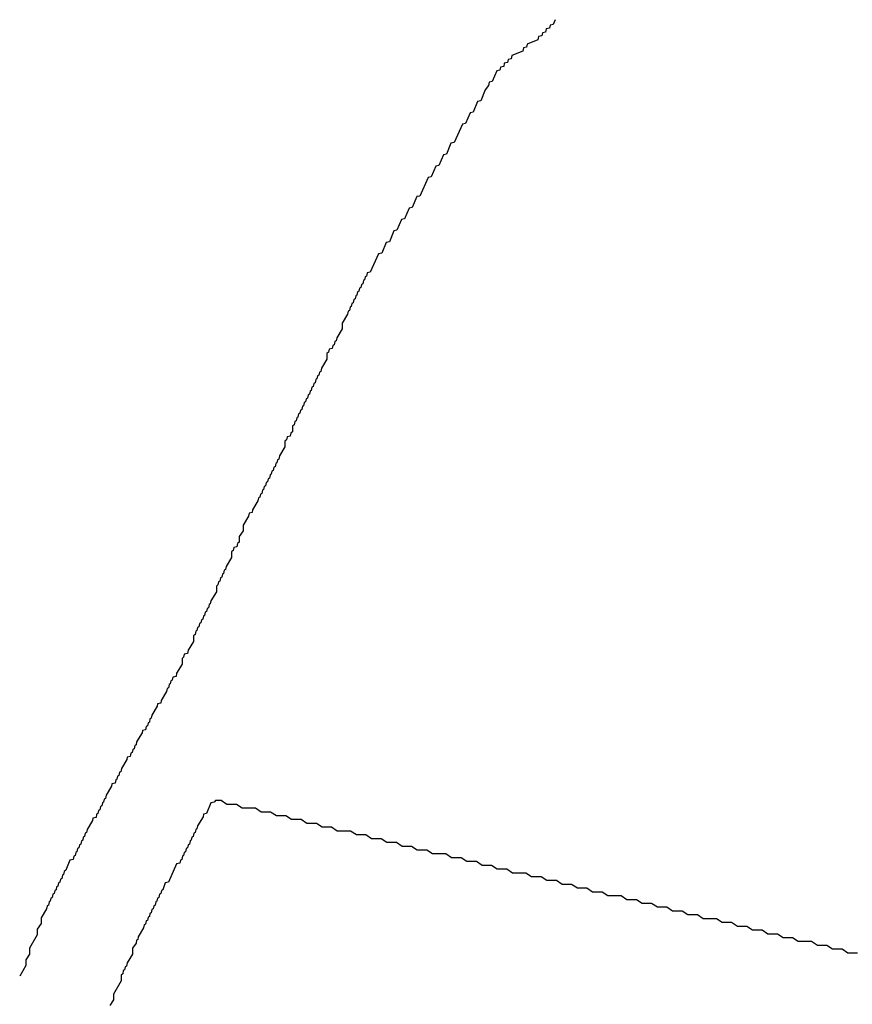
# Model space of a CAD drawing. Extents: x 2668140 to 2765664, y 823621 to 955240.
# Tile 176 of 256: x 2668748 to 2673118, y 903011 to 908177. Entities that reach past the tile are written whole.
import ezdxf

# ---------------------------------------------------------------- set-up
doc = ezdxf.new("R2010")
doc.units = 0

msp = doc.modelspace()

# ---------------------------------------------------------------- linework, layer by layer
at = {"layer": '0CON02XD'}
for points in [[(2671558.6, 908176.7), (2671548.3, 908151.7), (2671531.7, 908148.3), (2671528.3, 908131.7), (2671511.7, 908128.3), (2671508.3, 908111.7), (2671491.7, 908108.3), (2671488.3, 908091.7), (2671471.7, 908088.3), (2671468.3, 908071.7), (2671411.7, 908048.3), (2671408.3, 908031.7), (2671391.7, 908028.3), (2671388.3, 908011.7), (2671331.7, 907988.3), (2671328.3, 907971.7), (2671311.7, 907968.3), (2671308.3, 907951.7), (2671291.7, 907948.3), (2671288.3, 907931.7), (2671271.7, 907928.3), (2671268.3, 907911.7), (2671251.7, 907908.3), (2671228.3, 907851.7), (2671211.7, 907848.3), (2671208.3, 907831.7), (2671191.7, 907808.3), (2671168.3, 907751.7), (2671151.7, 907748.3), (2671128.3, 907691.7), (2671111.7, 907688.3), (2671088.3, 907631.7), (2671071.7, 907628.3), (2671028.3, 907531.7), (2671011.7, 907528.3), (2670988.3, 907471.7), (2670971.7, 907468.3), (2670948.3, 907411.7), (2670931.7, 907408.3), (2670908.3, 907351.7), (2670891.7, 907348.3), (2670848.3, 907251.7), (2670831.7, 907248.3), (2670808.3, 907191.7), (2670791.7, 907188.3), (2670768.3, 907131.7), (2670751.7, 907128.3), (2670728.3, 907071.7), (2670711.7, 907068.3), (2670688.3, 907011.7), (2670671.7, 907008.3), (2670648.3, 906951.7), (2670631.7, 906948.3), (2670588.3, 906851.7), (2670571.7, 906848.3), (2670568.3, 906831.7), (2670561.7, 906828.3), (2670558.3, 906811.7), (2670551.7, 906808.3), (2670548.3, 906791.7), (2670541.7, 906788.3), (2670538.3, 906771.7), (2670531.7, 906768.3), (2670528.3, 906751.7), (2670521.7, 906748.3), (2670518.3, 906731.7), (2670511.7, 906728.3), (2670508.3, 906711.7), (2670501.7, 906708.3), (2670498.3, 906691.7), (2670491.7, 906688.3), (2670488.3, 906671.7), (2670481.7, 906668.3), (2670478.3, 906651.7), (2670471.7, 906648.3), (2670468.3, 906631.7), (2670440, 906585), (2670440, 906555), (2670411.7, 906508.3), (2670408.3, 906491.7), (2670401.7, 906488.3), (2670398.3, 906471.7), (2670391.7, 906468.3), (2670388.3, 906451.7), (2670371.7, 906448.3), (2670368.3, 906431.7), (2670360, 906425), (2670360, 906395), (2670331.7, 906348.3), (2670328.3, 906331.7), (2670321.7, 906328.3), (2670318.3, 906311.7), (2670311.7, 906308.3), (2670308.3, 906291.7), (2670301.7, 906288.3), (2670298.3, 906271.7), (2670291.7, 906268.3), (2670288.3, 906251.7), (2670281.7, 906248.3), (2670278.3, 906231.7), (2670271.7, 906228.3), (2670268.3, 906211.7), (2670261.7, 906208.3), (2670258.3, 906191.7), (2670251.7, 906188.3), (2670248.3, 906171.7), (2670241.7, 906168.3), (2670238.3, 906151.7), (2670231.7, 906148.3), (2670228.3, 906131.7), (2670221.7, 906128.3), (2670218.3, 906111.7), (2670211.7, 906108.3), (2670208.3, 906091.7), (2670201.7, 906088.3), (2670198.3, 906071.7), (2670191.7, 906068.3), (2670188.3, 906051.7), (2670180, 906045), (2670180, 906015), (2670171.7, 906008.3), (2670168.3, 905991.7), (2670151.7, 905988.3), (2670148.3, 905971.7), (2670140, 905965), (2670140, 905935), (2670111.7, 905888.3), (2670108.3, 905871.7), (2670101.7, 905868.3), (2670098.3, 905851.7), (2670091.7, 905848.3), (2670088.3, 905831.7), (2670081.7, 905828.3), (2670078.3, 905811.7), (2670071.7, 905808.3), (2670068.3, 905791.7), (2670061.7, 905788.3), (2670058.3, 905771.7), (2670051.7, 905768.3), (2670048.3, 905751.7), (2670041.7, 905748.3), (2670038.3, 905731.7), (2670031.7, 905728.3), (2670028.3, 905711.7), (2670021.7, 905708.3), (2670018.3, 905691.7), (2670011.7, 905688.3), (2670008.3, 905671.7), (2670001.7, 905668.3), (2669998.3, 905651.7), (2669970, 905605), (2669968.3, 905591.7), (2669951.7, 905588.3), (2669948.3, 905571.7), (2669920, 905525), (2669920, 905495), (2669900, 905465), (2669900, 905435), (2669891.7, 905428.3), (2669888.3, 905411.7), (2669871.7, 905408.3), (2669868.3, 905391.7), (2669860, 905385), (2669860, 905355), (2669831.7, 905308.3), (2669828.3, 905291.7), (2669821.7, 905288.3), (2669818.3, 905271.7), (2669811.7, 905268.3), (2669808.3, 905251.7), (2669801.7, 905248.3), (2669798.3, 905231.7), (2669791.7, 905228.3), (2669788.3, 905211.7), (2669780, 905205), (2669780, 905175), (2669751.7, 905128.3), (2669748.3, 905111.7), (2669741.7, 905108.3), (2669738.3, 905091.7), (2669731.7, 905088.3), (2669728.3, 905071.7), (2669721.7, 905068.3), (2669718.3, 905051.7), (2669711.7, 905048.3), (2669708.3, 905031.7), (2669701.7, 905028.3), (2669698.3, 905011.7), (2669691.7, 905008.3), (2669688.3, 904991.7), (2669681.7, 904988.3), (2669678.3, 904971.7), (2669671.7, 904968.3), (2669668.3, 904951.7), (2669660, 904945), (2669660, 904915), (2669631.7, 904868.3), (2669628.3, 904851.7), (2669611.7, 904848.3), (2669608.3, 904831.7), (2669600, 904825), (2669600, 904795), (2669571.7, 904748.3), (2669568.3, 904731.7), (2669551.7, 904728.3), (2669548.3, 904711.7), (2669541.7, 904708.3), (2669538.3, 904691.7), (2669531.7, 904688.3), (2669528.3, 904671.7), (2669521.7, 904668.3), (2669518.3, 904651.7), (2669490, 904605), (2669488.3, 904591.7), (2669471.7, 904588.3), (2669470, 904575), (2669441.7, 904528.3), (2669438.3, 904511.7), (2669431.7, 904508.3), (2669428.3, 904491.7), (2669421.7, 904488.3), (2669418.3, 904471.7), (2669411.7, 904468.3), (2669408.3, 904451.7), (2669391.7, 904448.3), (2669390, 904435), (2669361.7, 904388.3), (2669358.3, 904371.7), (2669351.7, 904368.3), (2669348.3, 904351.7), (2669341.7, 904348.3), (2669338.3, 904331.7), (2669331.7, 904328.3), (2669328.3, 904311.7), (2669311.7, 904308.3), (2669310, 904295), (2669281.7, 904248.3), (2669278.3, 904231.7), (2669271.7, 904228.3), (2669268.3, 904211.7), (2669261.7, 904208.3), (2669258.3, 904191.7), (2669251.7, 904188.3), (2669248.3, 904171.7), (2669231.7, 904168.3), (2669230, 904155), (2669201.7, 904108.3), (2669198.3, 904091.7), (2669191.7, 904088.3), (2669188.3, 904071.7), (2669181.7, 904068.3), (2669178.3, 904051.7), (2669171.7, 904048.3), (2669168.3, 904031.7), (2669161.7, 904028.3), (2669158.3, 904011.7), (2669151.7, 904008.3), (2669148.3, 903991.7), (2669131.7, 903988.3), (2669130, 903975), (2669101.7, 903928.3), (2669098.3, 903911.7), (2669091.7, 903908.3), (2669088.3, 903891.7), (2669081.7, 903888.3), (2669078.3, 903871.7), (2669071.7, 903868.3), (2669068.3, 903851.7), (2669061.7, 903848.3), (2669058.3, 903831.7), (2669051.7, 903828.3), (2669048.3, 903811.7), (2669041.7, 903808.3), (2669038.3, 903791.7), (2669031.7, 903788.3), (2669028.3, 903771.7), (2669011.7, 903768.3), (2668990, 903715), (2668981.7, 903708.3), (2668978.3, 903691.7), (2668971.7, 903688.3), (2668968.3, 903671.7), (2668961.7, 903668.3), (2668958.3, 903651.7), (2668951.7, 903648.3), (2668948.3, 903631.7), (2668941.7, 903628.3), (2668938.3, 903611.7), (2668931.7, 903608.3), (2668928.3, 903591.7), (2668921.7, 903588.3), (2668918.3, 903571.7), (2668911.7, 903568.3), (2668908.3, 903551.7), (2668901.7, 903548.3), (2668898.3, 903531.7), (2668891.7, 903528.3), (2668888.3, 903511.7), (2668860, 903465), (2668860, 903435), (2668840, 903405), (2668840, 903375), (2668800, 903305), (2668800, 903275), (2668780, 903245), (2668780, 903215), (2668747.6, 903158.3)], [(2673145, 903280), (2673095, 903280), (2673065, 903300), (2673015, 903300), (2672985, 903320), (2672935, 903320), (2672905, 903340), (2672835, 903340), (2672805, 903360), (2672755, 903360), (2672725, 903380), (2672675, 903380), (2672645, 903400), (2672595, 903400), (2672565, 903420), (2672515, 903420), (2672485, 903440), (2672435, 903440), (2672405, 903460), (2672335, 903460), (2672305, 903480), (2672255, 903480), (2672225, 903500), (2672175, 903500), (2672145, 903520), (2672095, 903520), (2672065, 903540), (2672015, 903540), (2671985, 903560), (2671935, 903560), (2671905, 903580), (2671835, 903580), (2671805, 903600), (2671755, 903600), (2671725, 903620), (2671675, 903620), (2671645, 903640), (2671595, 903640), (2671565, 903660), (2671515, 903660), (2671485, 903680), (2671435, 903680), (2671405, 903700), (2671335, 903700), (2671305, 903720), (2671255, 903720), (2671225, 903740), (2671175, 903740), (2671145, 903760), (2671095, 903760), (2671065, 903780), (2671015, 903780), (2670985, 903800), (2670915, 903800), (2670885, 903820), (2670835, 903820), (2670805, 903840), (2670755, 903840), (2670725, 903860), (2670675, 903860), (2670645, 903880), (2670595, 903880), (2670565, 903900), (2670515, 903900), (2670485, 903920), (2670415, 903920), (2670385, 903940), (2670335, 903940), (2670305, 903960), (2670255, 903960), (2670225, 903980), (2670175, 903980), (2670145, 904000), (2670095, 904000), (2670065, 904020), (2670015, 904020), (2669985, 904040), (2669915, 904040), (2669885, 904060), (2669835, 904060), (2669805, 904080), (2669775, 904080), (2669768.3, 904071.7), (2669751.7, 904068.3), (2669728.3, 904011.7), (2669711.7, 904008.3), (2669710, 903995), (2669681.7, 903948.3), (2669678.3, 903931.7), (2669671.7, 903928.3), (2669668.3, 903911.7), (2669661.7, 903908.3), (2669658.3, 903891.7), (2669651.7, 903888.3), (2669648.3, 903871.7), (2669641.7, 903868.3), (2669638.3, 903851.7), (2669631.7, 903848.3), (2669628.3, 903831.7), (2669621.7, 903828.3), (2669618.3, 903811.7), (2669611.7, 903808.3), (2669608.3, 903791.7), (2669601.7, 903788.3), (2669598.3, 903771.7), (2669591.7, 903768.3), (2669588.3, 903751.7), (2669571.7, 903748.3), (2669528.3, 903651.7), (2669511.7, 903648.3), (2669498.3, 903611.7), (2669491.7, 903608.3), (2669488.3, 903591.7), (2669481.7, 903588.3), (2669478.3, 903571.7), (2669471.7, 903568.3), (2669468.3, 903551.7), (2669461.7, 903548.3), (2669458.3, 903531.7), (2669451.7, 903528.3), (2669448.3, 903511.7), (2669441.7, 903508.3), (2669438.3, 903491.7), (2669431.7, 903488.3), (2669428.3, 903471.7), (2669421.7, 903468.3), (2669418.3, 903451.7), (2669411.7, 903448.3), (2669408.3, 903431.7), (2669401.7, 903428.3), (2669398.3, 903411.7), (2669370, 903365), (2669368.3, 903351.7), (2669361.7, 903348.3), (2669358.3, 903331.7), (2669340, 903305), (2669340, 903275), (2669311.7, 903228.3), (2669308.3, 903211.7), (2669301.7, 903208.3), (2669298.3, 903191.7), (2669291.7, 903188.3), (2669288.3, 903171.7), (2669280, 903165), (2669280, 903135), (2669240, 903065), (2669240, 903035), (2669220, 903005)]]:
    msp.add_lwpolyline(points, dxfattribs=at)

doc.saveas('drawing.dxf')
